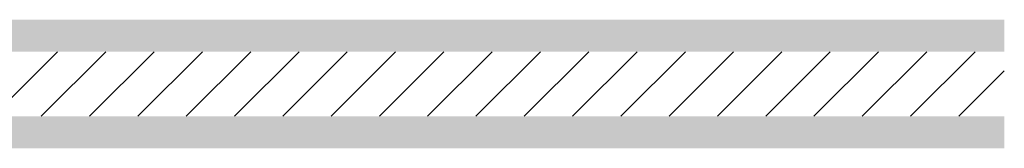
# Model space of a CAD drawing. Header units: metres. Extents: x -699 to 2316, y -1199 to 781.
# Tile 160 of 256: x -8.915 to -4.338, y -84.424 to -83.824. Entities that reach past the tile are written whole.
import ezdxf

# ---------------------------------------------------------------- set-up
doc = ezdxf.new("R2010")
doc.units = ezdxf.units.M
doc.layers.add('N-WE-VW-MARKERING_LANGS_STREEP_DOORGETROKKEN_015-G', color=7, linetype='Continuous', lineweight=13)
doc.layers.add('N-WE-VW-MARKERING_LANGS_STREEP_GROEN-G', color=7, linetype='Continuous', lineweight=35)

msp = doc.modelspace()

# ---------------------------------------------------------------- hatches: boundary and pattern name
at = {"layer": 'N-WE-VW-MARKERING_LANGS_STREEP_GROEN-G', "true_color": 0x478a84}
h = msp.add_hatch(dxfattribs=at)
h.set_pattern_fill('ANSI31', color=137, scale=0.05, style=0)
h.set_pattern_definition([(45, (0, -0.25), (-0.1122532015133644, 0.1122532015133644), [])])
h.paths.add_polyline_path([(-37.60441059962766, -83.97430228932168), (-4.337710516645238, -83.9743022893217), (-4.337710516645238, -84.27430228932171), (-37.60441059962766, -84.27430228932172)])

# ---------------------------------------------------------------- linework, layer by layer
at = {"layer": 'N-WE-VW-MARKERING_LANGS_STREEP_DOORGETROKKEN_015-G', "color": 253, "linetype": 'Continuous'}
for points in [[(-37.60441059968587, -83.82430228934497), (-4.337710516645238, -83.82430228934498), (-37.60441059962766, -83.97430228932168), (-4.337710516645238, -83.9743022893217)], [(-37.60441059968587, -84.42430228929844), (-4.337710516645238, -84.42430228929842), (-37.60441059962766, -84.27430228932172), (-4.337710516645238, -84.27430228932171)]]:
    msp.add_solid(points, dxfattribs=at)

doc.saveas('drawing.dxf')
